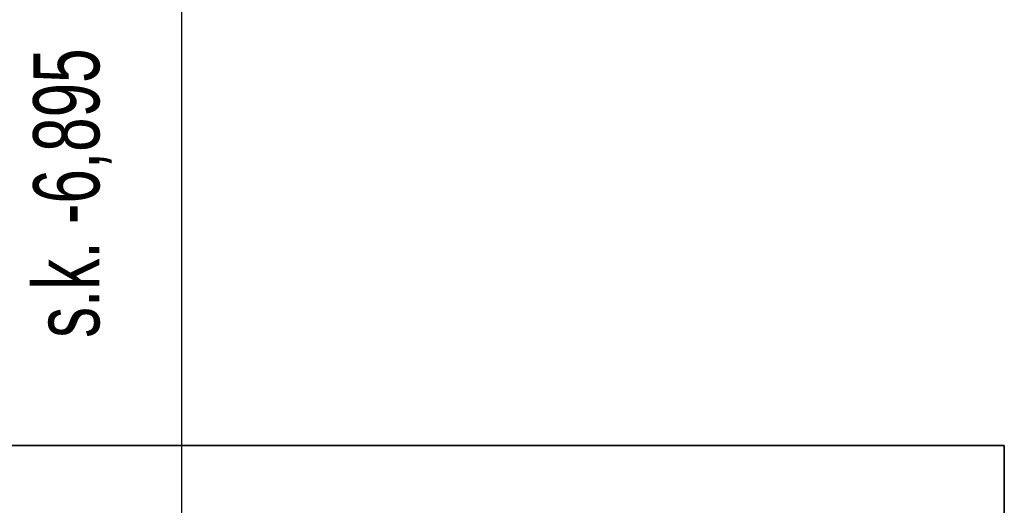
# Model space of a CAD drawing. Header units: centimetres. Extents: x -156440 to 298236, y -263599 to 81430.
# Tile 36 of 170: x 145883 to 148264, y -149197 to -148024. Entities that reach past the tile are written whole.
import ezdxf

# ---------------------------------------------------------------- set-up
doc = ezdxf.new("R2010")
doc.units = ezdxf.units.CM
doc.header["$LTSCALE"] = 50
doc.linetypes.add('Kondygnacja -2$0$HIDDEN2', pattern=[4.7625, 3.175, -1.5875])
doc.linetypes.add('Osie rzutów$0$DASHDOT2', pattern=[12.7, 6.35, -3.175, 0, -3.175])
doc.layers.add('bgde_fundamenty pod urządzenia', color=7, linetype='Continuous', lineweight=35)
doc.layers.add('Kondygnacja -2$0$_SP KORYTA', color=8, linetype='Continuous', lineweight=25)
doc.layers.add('Kondygnacja -2$0$ARCH_KONSTR_POWYŻEJ RZUTU_IST', color=8, linetype='Kondygnacja -2$0$HIDDEN2')
doc.layers.add('Osie rzutów$0$ARCH_INFO_OSIE_IST', color=8, linetype='Osie rzutów$0$DASHDOT2')
doc.styles.add('Kondygnacja -2$0$BIKTS', font='bikromsw.shx', dxfattribs={"width": 0.8})

# ---------------------------------------------------------------- blocks, each defined once
blk = doc.blocks.new('Osie rzutów')
at = {"layer": 'Osie rzutów$0$ARCH_INFO_OSIE_IST', "ltscale": 10}
blk.add_line((6860, 12510), (6860, 4623.26), dxfattribs=at)
blk = doc.blocks.new('Kondygnacja -2$0$konstukcja stropu -2')
at = {"layer": 'Kondygnacja -2$0$ARCH_KONSTR_POWYŻEJ RZUTU_IST', "ltscale": 10}
blk.add_line((6885, 7355), (6885, 6825), dxfattribs=at)
at = {"layer": 'Kondygnacja -2$0$ARCH_KONSTR_POWYŻEJ RZUTU_IST', "ltscale": 10, "style": 'Kondygnacja -2$0$BIKTS', "width": 0.7}
blk.add_text('s.k. -6,895', height=16, rotation=90, dxfattribs=at).set_placement((6865.11, 7043.96))

msp = doc.modelspace()

# ---------------------------------------------------------------- linework, layer by layer
at = {"layer": 'bgde_fundamenty pod urządzenia', "elevation": -12305}
msp.add_lwpolyline([(148263.779, -149051.935), (141863.712, -149051.935), (141863.712, -151191.935), (148263.779, -151191.935)], close=True, dxfattribs=at)

# ---------------------------------------------------------------- block references
at = {"layer": 'Kondygnacja -2$0$_SP KORYTA', "xscale": 10, "yscale": 10, "zscale": 10}
msp.add_blockref('Kondygnacja -2$0$konstukcja stropu -2', (77424.241, -219231.769, -3480), dxfattribs=at)
at = {"layer": 'Osie rzutów$0$ARCH_INFO_OSIE_IST', "xscale": 10, "yscale": 10, "zscale": 10}
msp.add_blockref('Osie rzutów', (77424.241, -219231.769), dxfattribs=at)

doc.saveas('drawing.dxf')
